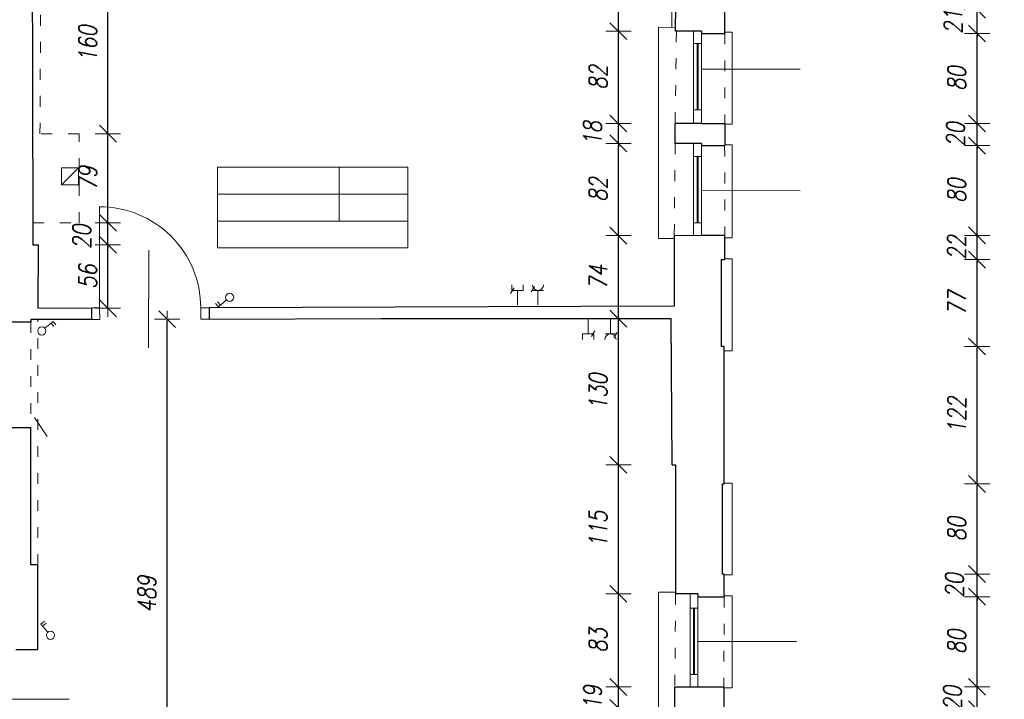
# Model space of a CAD drawing. Header units: millimetres. Extents: x -60479 to 14193, y -32440 to 949.
# Tile 66 of 68: x -7746 to 1006, y -9012 to -2967. Entities that reach past the tile are written whole.
import ezdxf

# ---------------------------------------------------------------- set-up
doc = ezdxf.new("R2010")
doc.units = ezdxf.units.MM
doc.header["$LTSCALE"] = 8
doc.linetypes.add('ACAD_ISO03W100', pattern=[30, 12, -18])
doc.layers.get('Defpoints').update_dxf_attribs({"lineweight": 0})
for name, color, linetype, lineweight in [('A_DIMEN', 7, 'Continuous', 0), ('BAM_OPISY POWIERZCHNI', 40, 'Continuous', 0), ('instalacje', 6, 'Continuous', 0), ('parter_dzwi i okna', 3, 'Continuous', 0), ('parter_parapet', 6, 'Continuous', 0), ('parter_podciąg', 2, 'ACAD_ISO03W100', 0), ('parter_rzut', 7, 'Continuous', 30), ('parter_widok', 4, 'Continuous', 0), ('RZUT_wymiarowanie', 2, 'Continuous', 0), ('wymiarowanie', 4, 'Continuous', 0)]:
    doc.layers.add(name, color=color, linetype=linetype, lineweight=lineweight)
doc.styles.add('ROMANS1', font='romans.shx', dxfattribs={"width": 0.8, "oblique": 10})
doc.dimstyles.new('NARCH100', dxfattribs={"dimscale": 100, "dimtxt": 1.6, "dimasz": 0.15, "dimexe": 0, "dimexo": 0, "dimgap": 1, "dimtad": 1, "dimdec": 0, "dimlfac": 0.1, "dimrnd": 1, "dimdsep": 46, "dimtxsty": 'ROMANS1', "dimblk": 'wym', "dimcen": -1.5, "dimse1": 1, "dimse2": 1, "dimclrd": 4, "dimclre": 4, "dimclrt": 3, "dimadec": 0, "dimazin": 0, "dimtfac": 0.04, "dimtdec": 0, "dimtmove": 2, "dimatfit": 3, "dimldrblk": 'wym', "dimfxl": 0, "dimtolj": 1, "dimarcsym": 0})

# ---------------------------------------------------------------- blocks, each defined once
blk = doc.blocks.new('wym')
at = {"layer": 'A_DIMEN', "color": 4, "ltscale": 100}
for p, q in [((0, -7.5), (0, 7.5)), ((-5, -5), (5, 5)), ((-5, 0), (5, 0))]:
    blk.add_line(p, q, dxfattribs=at)
blk = doc.blocks.new('*D57')
at = {"layer": 'Defpoints', "color": 0, "transparency": 16777216}
for p in [(-1487.1, -8901.3), (763, -8901.3), (-1487.1, -9101.1)]:
    blk.add_point(p, dxfattribs=at)
at = {"layer": 'RZUT_wymiarowanie', "color": 4, "lineweight": -2, "transparency": 16777216}
for p, q in [((763, -8886.3), (763, -8871.3)), ((763, -9101.1), (763, -8901.3)), ((763, -9116.1), (763, -9131.1))]:
    blk.add_line(p, q, dxfattribs=at)
at = {"layer": 'RZUT_wymiarowanie', "color": 4, "lineweight": -2, "transparency": 16777216, "xscale": 15, "yscale": 15, "zscale": 15}
for p, rotation in [((763, -8901.3), 270), ((763, -9101.1), 90)]:
    blk.add_blockref('wym', p, dxfattribs=dict(at, rotation=rotation))
at = {"layer": 'RZUT_wymiarowanie', "color": 3, "transparency": 16777216, "insert": (545.1, -9001.2), "char_height": 160, "attachment_point": 5, "rotation": 90, "style": 'ROMANS1'}
blk.add_mtext('\\A1;20', dxfattribs=at)
blk = doc.blocks.new('*D58')
at = {"layer": 'Defpoints', "color": 0, "transparency": 16777216}
for p in [(-1484.3, -8099.7), (763, -8099.7), (-1487.1, -8901.3)]:
    blk.add_point(p, dxfattribs=at)
at = {"layer": 'RZUT_wymiarowanie', "color": 4, "lineweight": -2, "transparency": 16777216}
blk.add_line((763, -8886.3), (763, -8114.7), dxfattribs=at)
at = {"layer": 'RZUT_wymiarowanie', "color": 4, "lineweight": -2, "transparency": 16777216, "xscale": 15, "yscale": 15, "zscale": 15}
for p, rotation in [((763, -8099.7), 90), ((763, -8901.3), 270)]:
    blk.add_blockref('wym', p, dxfattribs=dict(at, rotation=rotation))
at = {"layer": 'RZUT_wymiarowanie', "color": 3, "transparency": 16777216, "insert": (583, -8500.5), "char_height": 160, "attachment_point": 5, "rotation": 90, "style": 'ROMANS1'}
blk.add_mtext('\\A1;80', dxfattribs=at)
blk = doc.blocks.new('*D59')
at = {"layer": 'Defpoints', "color": 0, "transparency": 16777216}
for p in [(-1484.3, -7898), (763, -7898), (-1484.3, -8099.7)]:
    blk.add_point(p, dxfattribs=at)
at = {"layer": 'RZUT_wymiarowanie', "color": 4, "lineweight": -2, "transparency": 16777216}
for p, q in [((763, -7883), (763, -7868)), ((763, -8099.7), (763, -7898)), ((763, -8114.7), (763, -8129.7))]:
    blk.add_line(p, q, dxfattribs=at)
at = {"layer": 'RZUT_wymiarowanie', "color": 4, "lineweight": -2, "transparency": 16777216, "xscale": 15, "yscale": 15, "zscale": 15}
for p, rotation in [((763, -7898), 270), ((763, -8099.7), 90)]:
    blk.add_blockref('wym', p, dxfattribs=dict(at, rotation=rotation))
at = {"layer": 'RZUT_wymiarowanie', "color": 3, "transparency": 16777216, "insert": (562.4, -7998.9), "char_height": 160, "attachment_point": 5, "rotation": 90, "style": 'ROMANS1'}
blk.add_mtext('\\A1;20', dxfattribs=at)
blk = doc.blocks.new('*D60')
at = {"layer": 'Defpoints', "color": 0, "transparency": 16777216}
for p in [(-1485.4, -7096.7), (763, -7096.7), (-1484.3, -7898)]:
    blk.add_point(p, dxfattribs=at)
at = {"layer": 'RZUT_wymiarowanie', "color": 4, "lineweight": -2, "transparency": 16777216}
blk.add_line((763, -7883), (763, -7111.7), dxfattribs=at)
at = {"layer": 'RZUT_wymiarowanie', "color": 4, "lineweight": -2, "transparency": 16777216, "xscale": 15, "yscale": 15, "zscale": 15}
for p, rotation in [((763, -7096.7), 90), ((763, -7898), 270)]:
    blk.add_blockref('wym', p, dxfattribs=dict(at, rotation=rotation))
at = {"layer": 'RZUT_wymiarowanie', "color": 3, "transparency": 16777216, "insert": (583, -7497.4), "char_height": 160, "attachment_point": 5, "rotation": 90, "style": 'ROMANS1'}
blk.add_mtext('\\A1;80', dxfattribs=at)
blk = doc.blocks.new('*D61')
at = {"layer": 'Defpoints', "color": 0, "transparency": 16777216}
for p in [(-1496.4, -5873.7), (763, -5873.7), (-1485.4, -7096.7)]:
    blk.add_point(p, dxfattribs=at)
at = {"layer": 'RZUT_wymiarowanie', "color": 4, "lineweight": -2, "transparency": 16777216}
blk.add_line((763, -7081.7), (763, -5888.7), dxfattribs=at)
at = {"layer": 'RZUT_wymiarowanie', "color": 4, "lineweight": -2, "transparency": 16777216, "xscale": 15, "yscale": 15, "zscale": 15}
for p, rotation in [((763, -5873.7), 90), ((763, -7096.7), 270)]:
    blk.add_blockref('wym', p, dxfattribs=dict(at, rotation=rotation))
at = {"layer": 'RZUT_wymiarowanie', "color": 3, "transparency": 16777216, "insert": (583, -6485.2), "char_height": 160, "attachment_point": 5, "rotation": 90, "style": 'ROMANS1'}
blk.add_mtext('\\A1;122', dxfattribs=at)
blk = doc.blocks.new('*D62')
at = {"layer": 'Defpoints', "color": 0, "transparency": 16777216}
for p in [(-1478, -5101.3), (763, -5101.3), (-1496.4, -5873.7)]:
    blk.add_point(p, dxfattribs=at)
at = {"layer": 'RZUT_wymiarowanie', "color": 4, "lineweight": -2, "transparency": 16777216}
blk.add_line((763, -5858.7), (763, -5116.3), dxfattribs=at)
at = {"layer": 'RZUT_wymiarowanie', "color": 4, "lineweight": -2, "transparency": 16777216, "xscale": 15, "yscale": 15, "zscale": 15}
for p, rotation in [((763, -5101.3), 90), ((763, -5873.7), 270)]:
    blk.add_blockref('wym', p, dxfattribs=dict(at, rotation=rotation))
at = {"layer": 'RZUT_wymiarowanie', "color": 3, "transparency": 16777216, "insert": (583, -5487.5), "char_height": 160, "attachment_point": 5, "rotation": 90, "style": 'ROMANS1'}
blk.add_mtext('\\A1;77', dxfattribs=at)
blk = doc.blocks.new('*D63')
at = {"layer": 'Defpoints', "color": 0, "transparency": 16777216}
for p in [(-1478, -4886.3), (763, -4886.3), (-1478, -5101.3)]:
    blk.add_point(p, dxfattribs=at)
at = {"layer": 'RZUT_wymiarowanie', "color": 4, "lineweight": -2, "transparency": 16777216}
for p, q in [((763, -4871.3), (763, -4856.3)), ((763, -5101.3), (763, -4886.3)), ((763, -5116.3), (763, -5131.3))]:
    blk.add_line(p, q, dxfattribs=at)
at = {"layer": 'RZUT_wymiarowanie', "color": 4, "lineweight": -2, "transparency": 16777216, "xscale": 15, "yscale": 15, "zscale": 15}
for p, rotation in [((763, -4886.3), 270), ((763, -5101.3), 90)]:
    blk.add_blockref('wym', p, dxfattribs=dict(at, rotation=rotation))
at = {"layer": 'RZUT_wymiarowanie', "color": 3, "transparency": 16777216, "insert": (580.8, -4993.8), "char_height": 160, "attachment_point": 5, "rotation": 90, "style": 'ROMANS1'}
blk.add_mtext('\\A1;22', dxfattribs=at)
blk = doc.blocks.new('*D64')
at = {"layer": 'Defpoints', "color": 0, "transparency": 16777216}
for p in [(-1480.1, -4087.4), (763, -4087.4), (-1478, -4886.3)]:
    blk.add_point(p, dxfattribs=at)
at = {"layer": 'RZUT_wymiarowanie', "color": 4, "lineweight": -2, "transparency": 16777216}
blk.add_line((763, -4871.3), (763, -4102.4), dxfattribs=at)
at = {"layer": 'RZUT_wymiarowanie', "color": 4, "lineweight": -2, "transparency": 16777216, "xscale": 15, "yscale": 15, "zscale": 15}
for p, rotation in [((763, -4087.4), 90), ((763, -4886.3), 270)]:
    blk.add_blockref('wym', p, dxfattribs=dict(at, rotation=rotation))
at = {"layer": 'RZUT_wymiarowanie', "color": 3, "transparency": 16777216, "insert": (583, -4486.9), "char_height": 160, "attachment_point": 5, "rotation": 90, "style": 'ROMANS1'}
blk.add_mtext('\\A1;80', dxfattribs=at)
blk = doc.blocks.new('*D65')
at = {"layer": 'Defpoints', "color": 0, "transparency": 16777216}
for p in [(-1479.9, -3890.3), (763, -3890.3), (-1480.1, -4087.4)]:
    blk.add_point(p, dxfattribs=at)
at = {"layer": 'RZUT_wymiarowanie', "color": 4, "lineweight": -2, "transparency": 16777216}
for p, q in [((763, -3875.3), (763, -3860.3)), ((763, -4087.4), (763, -3890.3)), ((763, -4102.4), (763, -4117.4))]:
    blk.add_line(p, q, dxfattribs=at)
at = {"layer": 'RZUT_wymiarowanie', "color": 4, "lineweight": -2, "transparency": 16777216, "xscale": 15, "yscale": 15, "zscale": 15}
for p, rotation in [((763, -3890.3), 270), ((763, -4087.4), 90)]:
    blk.add_blockref('wym', p, dxfattribs=dict(at, rotation=rotation))
at = {"layer": 'RZUT_wymiarowanie', "color": 3, "transparency": 16777216, "insert": (572.1, -3988.8), "char_height": 160, "attachment_point": 5, "rotation": 90, "style": 'ROMANS1'}
blk.add_mtext('\\A1;20', dxfattribs=at)
blk = doc.blocks.new('*D66')
at = {"layer": 'Defpoints', "color": 0, "transparency": 16777216}
for p in [(-1478.9, -3090.6), (763, -3090.6), (-1479.9, -3890.3)]:
    blk.add_point(p, dxfattribs=at)
at = {"layer": 'RZUT_wymiarowanie', "color": 4, "lineweight": -2, "transparency": 16777216}
blk.add_line((763, -3875.3), (763, -3105.6), dxfattribs=at)
at = {"layer": 'RZUT_wymiarowanie', "color": 4, "lineweight": -2, "transparency": 16777216, "xscale": 15, "yscale": 15, "zscale": 15}
for p, rotation in [((763, -3090.6), 90), ((763, -3890.3), 270)]:
    blk.add_blockref('wym', p, dxfattribs=dict(at, rotation=rotation))
at = {"layer": 'RZUT_wymiarowanie', "color": 3, "transparency": 16777216, "insert": (583, -3490.4), "char_height": 160, "attachment_point": 5, "rotation": 90, "style": 'ROMANS1'}
blk.add_mtext('\\A1;80', dxfattribs=at)
blk = doc.blocks.new('*D67')
at = {"layer": 'Defpoints', "color": 0, "transparency": 16777216}
for p in [(-1492.1, -2879.2), (763, -2879.2), (-1478.9, -3090.6)]:
    blk.add_point(p, dxfattribs=at)
at = {"layer": 'RZUT_wymiarowanie', "color": 4, "lineweight": -2, "transparency": 16777216}
for p, q in [((763, -2864.2), (763, -2849.2)), ((763, -3090.6), (763, -2879.2)), ((763, -3105.6), (763, -3120.6))]:
    blk.add_line(p, q, dxfattribs=at)
at = {"layer": 'RZUT_wymiarowanie', "color": 4, "lineweight": -2, "transparency": 16777216, "xscale": 15, "yscale": 15, "zscale": 15}
for p, rotation in [((763, -2879.2), 270), ((763, -3090.6), 90)]:
    blk.add_blockref('wym', p, dxfattribs=dict(at, rotation=rotation))
at = {"layer": 'RZUT_wymiarowanie', "color": 3, "transparency": 16777216, "insert": (550.4, -2984.9), "char_height": 160, "attachment_point": 5, "rotation": 90, "style": 'ROMANS1'}
blk.add_mtext('\\A1;21', dxfattribs=at)
blk = doc.blocks.new('*D70')
at = {"layer": 'Defpoints', "color": 0, "transparency": 16777216}
for p in [(-1456.7, -1693.8), (1246.5, -1693.8), (-1527.9, -26294.4)]:
    blk.add_point(p, dxfattribs=at)
at = {"layer": 'RZUT_wymiarowanie', "color": 4, "lineweight": -2, "transparency": 16777216}
blk.add_line((1246.5, -26279.4), (1246.5, -1708.8), dxfattribs=at)
at = {"layer": 'RZUT_wymiarowanie', "color": 4, "lineweight": -2, "transparency": 16777216, "xscale": 15, "yscale": 15, "zscale": 15}
for p, rotation in [((1246.5, -1693.8), 90), ((1246.5, -26294.4), 270)]:
    blk.add_blockref('wym', p, dxfattribs=dict(at, rotation=rotation))
at = {"layer": 'RZUT_wymiarowanie', "color": 3, "transparency": 16777216, "insert": (1066.5, -13994.1), "char_height": 160, "attachment_point": 5, "rotation": 90, "style": 'ROMANS1'}
blk.add_mtext('\\A1;2460', dxfattribs=at)
blk = doc.blocks.new('*D731')
at = {"layer": 'Defpoints', "color": 0, "transparency": 16777216}
for p in [(-2424.7, -8902), (-1788.1, -8902), (-1788.1, -9088.5)]:
    blk.add_point(p, dxfattribs=at)
at = {"layer": 'instalacje', "color": 4, "lineweight": -2, "transparency": 16777216}
for p, q in [((-2424.7, -8887), (-2424.7, -8872)), ((-2424.7, -9088.5), (-2424.7, -8902)), ((-2424.7, -9103.5), (-2424.7, -9118.5))]:
    blk.add_line(p, q, dxfattribs=at)
at = {"layer": 'instalacje', "color": 4, "lineweight": -2, "transparency": 16777216, "xscale": 15, "yscale": 15, "zscale": 15}
for p, rotation in [((-2424.7, -8902), 270), ((-2424.7, -9088.5), 90)]:
    blk.add_blockref('wym', p, dxfattribs=dict(at, rotation=rotation))
at = {"layer": 'instalacje', "color": 3, "transparency": 16777216, "insert": (-2654.7, -8995.3), "char_height": 160, "attachment_point": 5, "rotation": 90, "style": 'ROMANS1'}
blk.add_mtext('\\A1;19', dxfattribs=at)
blk = doc.blocks.new('*D732')
at = {"layer": 'Defpoints', "color": 0, "transparency": 16777216}
for p in [(-2424.7, -8073.7), (-1788.1, -8073.7), (-1788.1, -8902)]:
    blk.add_point(p, dxfattribs=at)
at = {"layer": 'instalacje', "color": 4, "lineweight": -2, "transparency": 16777216}
blk.add_line((-2424.7, -8887), (-2424.7, -8088.7), dxfattribs=at)
at = {"layer": 'instalacje', "color": 4, "lineweight": -2, "transparency": 16777216, "xscale": 15, "yscale": 15, "zscale": 15}
for p, rotation in [((-2424.7, -8073.7), 90), ((-2424.7, -8902), 270)]:
    blk.add_blockref('wym', p, dxfattribs=dict(at, rotation=rotation))
at = {"layer": 'instalacje', "color": 3, "transparency": 16777216, "insert": (-2604.7, -8487.9), "char_height": 160, "attachment_point": 5, "rotation": 90, "style": 'ROMANS1'}
blk.add_mtext('\\A1;83', dxfattribs=at)
blk = doc.blocks.new('*D733')
at = {"layer": 'Defpoints', "color": 0, "transparency": 16777216}
for p in [(-2424.7, -6926.8), (-1948, -6926.8), (-1788.1, -8073.7)]:
    blk.add_point(p, dxfattribs=at)
at = {"layer": 'instalacje', "color": 4, "lineweight": -2, "transparency": 16777216}
blk.add_line((-2424.7, -8058.7), (-2424.7, -6941.8), dxfattribs=at)
at = {"layer": 'instalacje', "color": 4, "lineweight": -2, "transparency": 16777216, "xscale": 15, "yscale": 15, "zscale": 15}
for p, rotation in [((-2424.7, -6926.8), 90), ((-2424.7, -8073.7), 270)]:
    blk.add_blockref('wym', p, dxfattribs=dict(at, rotation=rotation))
at = {"layer": 'instalacje', "color": 3, "transparency": 16777216, "insert": (-2604.7, -7500.3), "char_height": 160, "attachment_point": 5, "rotation": 90, "style": 'ROMANS1'}
blk.add_mtext('\\A1;115', dxfattribs=at)
blk = doc.blocks.new('*D734')
at = {"layer": 'Defpoints', "color": 0, "transparency": 16777216}
for p in [(-2424.7, -5626.4), (-1956.3, -5626.4), (-1948, -6926.8)]:
    blk.add_point(p, dxfattribs=at)
at = {"layer": 'instalacje', "color": 4, "lineweight": -2, "transparency": 16777216}
blk.add_line((-2424.7, -6911.8), (-2424.7, -5641.4), dxfattribs=at)
at = {"layer": 'instalacje', "color": 4, "lineweight": -2, "transparency": 16777216, "xscale": 15, "yscale": 15, "zscale": 15}
for p, rotation in [((-2424.7, -5626.4), 90), ((-2424.7, -6926.8), 270)]:
    blk.add_blockref('wym', p, dxfattribs=dict(at, rotation=rotation))
at = {"layer": 'instalacje', "color": 3, "transparency": 16777216, "insert": (-2604.7, -6276.6), "char_height": 160, "attachment_point": 5, "rotation": 90, "style": 'ROMANS1'}
blk.add_mtext('\\A1;130', dxfattribs=at)
blk = doc.blocks.new('*D735')
at = {"layer": 'Defpoints', "color": 0, "transparency": 16777216}
for p in [(-2424.7, -4888.3), (-1755.7, -4888.3), (-1956.3, -5626.4)]:
    blk.add_point(p, dxfattribs=at)
at = {"layer": 'instalacje', "color": 4, "lineweight": -2, "transparency": 16777216}
blk.add_line((-2424.7, -5611.4), (-2424.7, -4903.3), dxfattribs=at)
at = {"layer": 'instalacje', "color": 4, "lineweight": -2, "transparency": 16777216, "xscale": 15, "yscale": 15, "zscale": 15}
for p, rotation in [((-2424.7, -4888.3), 90), ((-2424.7, -5626.4), 270)]:
    blk.add_blockref('wym', p, dxfattribs=dict(at, rotation=rotation))
at = {"layer": 'instalacje', "color": 3, "transparency": 16777216, "insert": (-2604.7, -5257.4), "char_height": 160, "attachment_point": 5, "rotation": 90, "style": 'ROMANS1'}
blk.add_mtext('\\A1;74', dxfattribs=at)
blk = doc.blocks.new('*D736')
at = {"layer": 'Defpoints', "color": 0, "transparency": 16777216}
for p in [(-2424.7, -4067.4), (-1755.7, -4067.4), (-1755.7, -4888.3)]:
    blk.add_point(p, dxfattribs=at)
at = {"layer": 'instalacje', "color": 4, "lineweight": -2, "transparency": 16777216}
blk.add_line((-2424.7, -4873.3), (-2424.7, -4082.4), dxfattribs=at)
at = {"layer": 'instalacje', "color": 4, "lineweight": -2, "transparency": 16777216, "xscale": 15, "yscale": 15, "zscale": 15}
for p, rotation in [((-2424.7, -4067.4), 90), ((-2424.7, -4888.3), 270)]:
    blk.add_blockref('wym', p, dxfattribs=dict(at, rotation=rotation))
at = {"layer": 'instalacje', "color": 3, "transparency": 16777216, "insert": (-2604.7, -4477.8), "char_height": 160, "attachment_point": 5, "rotation": 90, "style": 'ROMANS1'}
blk.add_mtext('\\A1;82', dxfattribs=at)
blk = doc.blocks.new('*D737')
at = {"layer": 'Defpoints', "color": 0, "transparency": 16777216}
for p in [(-2424.7, -3890.3), (-1755.7, -3890.3), (-1755.7, -4067.4)]:
    blk.add_point(p, dxfattribs=at)
at = {"layer": 'instalacje', "color": 4, "lineweight": -2, "transparency": 16777216}
for p, q in [((-2424.7, -3875.3), (-2424.7, -3860.3)), ((-2424.7, -4067.4), (-2424.7, -3890.3)), ((-2424.7, -4082.4), (-2424.7, -4097.4))]:
    blk.add_line(p, q, dxfattribs=at)
at = {"layer": 'instalacje', "color": 4, "lineweight": -2, "transparency": 16777216, "xscale": 15, "yscale": 15, "zscale": 15}
for p, rotation in [((-2424.7, -3890.3), 270), ((-2424.7, -4067.4), 90)]:
    blk.add_blockref('wym', p, dxfattribs=dict(at, rotation=rotation))
at = {"layer": 'instalacje', "color": 3, "transparency": 16777216, "insert": (-2654.7, -3978.8), "char_height": 160, "attachment_point": 5, "rotation": 90, "style": 'ROMANS1'}
blk.add_mtext('\\A1;18', dxfattribs=at)
blk = doc.blocks.new('*D738')
at = {"layer": 'Defpoints', "color": 0, "transparency": 16777216}
for p in [(-2424.7, -3070.2), (-1755.7, -3070.2), (-1755.7, -3890.3)]:
    blk.add_point(p, dxfattribs=at)
at = {"layer": 'instalacje', "color": 4, "lineweight": -2, "transparency": 16777216}
blk.add_line((-2424.7, -3875.3), (-2424.7, -3085.2), dxfattribs=at)
at = {"layer": 'instalacje', "color": 4, "lineweight": -2, "transparency": 16777216, "xscale": 15, "yscale": 15, "zscale": 15}
for p, rotation in [((-2424.7, -3070.2), 90), ((-2424.7, -3890.3), 270)]:
    blk.add_blockref('wym', p, dxfattribs=dict(at, rotation=rotation))
at = {"layer": 'instalacje', "color": 3, "transparency": 16777216, "insert": (-2604.7, -3480.3), "char_height": 160, "attachment_point": 5, "rotation": 90, "style": 'ROMANS1'}
blk.add_mtext('\\A1;82', dxfattribs=at)
blk = doc.blocks.new('*D739')
at = {"layer": 'Defpoints', "color": 0, "transparency": 16777216}
for p in [(-2424.7, -2198.3), (-1948.1, -2198.3), (-1755.7, -3070.2)]:
    blk.add_point(p, dxfattribs=at)
at = {"layer": 'instalacje', "color": 4, "lineweight": -2, "transparency": 16777216}
blk.add_line((-2424.7, -3055.2), (-2424.7, -2213.3), dxfattribs=at)
at = {"layer": 'instalacje', "color": 4, "lineweight": -2, "transparency": 16777216, "xscale": 15, "yscale": 15, "zscale": 15}
for p, rotation in [((-2424.7, -2198.3), 90), ((-2424.7, -3070.2), 270)]:
    blk.add_blockref('wym', p, dxfattribs=dict(at, rotation=rotation))
at = {"layer": 'instalacje', "color": 3, "transparency": 16777216, "insert": (-2604.7, -2634.3), "char_height": 160, "attachment_point": 5, "rotation": 90, "style": 'ROMANS1'}
blk.add_mtext('\\A1;87', dxfattribs=at)
blk = doc.blocks.new('*D792')
at = {"layer": 'Defpoints', "color": 0, "transparency": 16777216}
for p in [(-6435.7, -5630.6), (-6061.1, -5630.6), (-6139, -10522.4)]:
    blk.add_point(p, dxfattribs=at)
at = {"layer": 'instalacje', "color": 4, "lineweight": -2, "transparency": 16777216}
blk.add_line((-6435.7, -10507.4), (-6435.7, -5645.6), dxfattribs=at)
at = {"layer": 'instalacje', "color": 4, "lineweight": -2, "transparency": 16777216, "xscale": 15, "yscale": 15, "zscale": 15}
for p, rotation in [((-6435.7, -5630.6), 90), ((-6435.7, -10522.4), 270)]:
    blk.add_blockref('wym', p, dxfattribs=dict(at, rotation=rotation))
at = {"layer": 'instalacje', "color": 3, "transparency": 16777216, "insert": (-6615.7, -8076.5), "char_height": 160, "attachment_point": 5, "rotation": 90, "style": 'ROMANS1'}
blk.add_mtext('\\A1;489', dxfattribs=at)
blk = doc.blocks.new('*D793')
at = {"layer": 'Defpoints', "color": 0, "transparency": 16777216}
for p in [(-7581.7, -4970.4), (-6961.3, -4970.4), (-7586, -5534.4)]:
    blk.add_point(p, dxfattribs=at)
at = {"layer": 'instalacje', "color": 4, "lineweight": -2, "transparency": 16777216}
blk.add_line((-6961.3, -5519.4), (-6961.3, -4985.4), dxfattribs=at)
at = {"layer": 'instalacje', "color": 4, "lineweight": -2, "transparency": 16777216, "xscale": 15, "yscale": 15, "zscale": 15}
for p, rotation in [((-6961.3, -4970.4), 90), ((-6961.3, -5534.4), 270)]:
    blk.add_blockref('wym', p, dxfattribs=dict(at, rotation=rotation))
at = {"layer": 'instalacje', "color": 3, "transparency": 16777216, "insert": (-7141.3, -5252.4), "char_height": 160, "attachment_point": 5, "rotation": 90, "style": 'ROMANS1'}
blk.add_mtext('\\A1;56', dxfattribs=at)
blk = doc.blocks.new('*D794')
at = {"layer": 'Defpoints', "color": 0, "transparency": 16777216}
for p in [(-7628.3, -4774.2), (-6961.3, -4774.2), (-7581.7, -4970.4)]:
    blk.add_point(p, dxfattribs=at)
at = {"layer": 'instalacje', "color": 4, "lineweight": -2, "transparency": 16777216}
for p, q in [((-6961.3, -4759.2), (-6961.3, -4744.2)), ((-6961.3, -4970.4), (-6961.3, -4774.2)), ((-6961.3, -4985.4), (-6961.3, -5000.4))]:
    blk.add_line(p, q, dxfattribs=at)
at = {"layer": 'instalacje', "color": 4, "lineweight": -2, "transparency": 16777216, "xscale": 15, "yscale": 15, "zscale": 15}
for p, rotation in [((-6961.3, -4774.2), 270), ((-6961.3, -4970.4), 90)]:
    blk.add_blockref('wym', p, dxfattribs=dict(at, rotation=rotation))
at = {"layer": 'instalacje', "color": 3, "transparency": 16777216, "insert": (-7194.7, -4898.4), "char_height": 160, "attachment_point": 5, "rotation": 90, "style": 'ROMANS1'}
blk.add_mtext('\\A1;20', dxfattribs=at)
blk = doc.blocks.new('*D795')
at = {"layer": 'Defpoints', "color": 0, "transparency": 16777216}
for p in [(-7565.9, -3981.6), (-6961.3, -3981.6), (-7628.3, -4774.2)]:
    blk.add_point(p, dxfattribs=at)
at = {"layer": 'instalacje', "color": 4, "lineweight": -2, "transparency": 16777216}
blk.add_line((-6961.3, -4759.2), (-6961.3, -3996.6), dxfattribs=at)
at = {"layer": 'instalacje', "color": 4, "lineweight": -2, "transparency": 16777216, "xscale": 15, "yscale": 15, "zscale": 15}
for p, rotation in [((-6961.3, -3981.6), 90), ((-6961.3, -4774.2), 270)]:
    blk.add_blockref('wym', p, dxfattribs=dict(at, rotation=rotation))
at = {"layer": 'instalacje', "color": 3, "transparency": 16777216, "insert": (-7141.3, -4377.9), "char_height": 160, "attachment_point": 5, "rotation": 90, "style": 'ROMANS1'}
blk.add_mtext('\\A1;79', dxfattribs=at)
blk = doc.blocks.new('*D796')
at = {"layer": 'Defpoints', "color": 0, "transparency": 16777216}
for p in [(-7558.3, -2380.4), (-6961.3, -2380.4), (-7565.9, -3981.6)]:
    blk.add_point(p, dxfattribs=at)
at = {"layer": 'instalacje', "color": 4, "lineweight": -2, "transparency": 16777216}
blk.add_line((-6961.3, -3966.6), (-6961.3, -2395.4), dxfattribs=at)
at = {"layer": 'instalacje', "color": 4, "lineweight": -2, "transparency": 16777216, "xscale": 15, "yscale": 15, "zscale": 15}
for p, rotation in [((-6961.3, -2380.4), 90), ((-6961.3, -3981.6), 270)]:
    blk.add_blockref('wym', p, dxfattribs=dict(at, rotation=rotation))
at = {"layer": 'instalacje', "color": 3, "transparency": 16777216, "insert": (-7141.3, -3181), "char_height": 160, "attachment_point": 5, "rotation": 90, "style": 'ROMANS1'}
blk.add_mtext('\\A1;160', dxfattribs=at)

msp = doc.modelspace()

# ---------------------------------------------------------------- linework, layer by layer
at = {"layer": 'BAM_OPISY POWIERZCHNI'}
msp.add_line((-4906.1, -4278.1), (-4906.1, -4758.1), dxfattribs=at)
for points in [[(-5988.2, -4278.1), (-5988.2, -4758.1), (-4297.6, -4758.1), (-4297.6, -4278.1)], [(-5988.2, -4278.1), (-4297.6, -4278.1)], [(-4297.6, -4518.1), (-5988.2, -4518.1)], [(-5988.2, -4758.1), (-5988.2, -4998.1), (-4297.6, -4998.1), (-4297.6, -4758.1)]]:
    msp.add_lwpolyline(points, dxfattribs=at)
at = {"layer": 'instalacje'}
for p, q in [((-5980.2, -5521.5), (-6005.5, -5491.3)), ((-5962.1, -5506.3), (-5987.4, -5476.1)), ((-5907.5, -5460.6), (-5980.2, -5521.5)), ((-7521.8, -5712.2), (-7449.1, -5651.3)), ((-7467.2, -5666.5), (-7441.9, -5696.7)), ((-7449.1, -5651.3), (-7423.8, -5681.5)), ((-7557.1, -8342.8), (-7526.9, -8317.5)), ((-7496.2, -8415.5), (-7557.1, -8342.8)), ((-7541.9, -8360.9), (-7511.7, -8335.6))]:
    msp.add_line(p, q, dxfattribs=at)
for points in [[(-7374.9, -4436.5), (-7224.4, -4286.1)], [(-3372.1, -5324.8), (-3372.1, -5375.1)], [(-3271.6, -5324.8), (-3271.6, -5375.1)], [(-3352.4, -5353.5), (-3382.3, -5403.2)], [(-3271.6, -5375.1), (-3372.1, -5375.1)], [(-3321.9, -5375.1), (-3321.9, -5503.1)], [(-3169.2, -5339.6), (-3199.1, -5389.3)], [(-3187.1, -5375.1), (-3091.2, -5375.1)], [(-3139.2, -5375.1), (-3139.2, -5503.1)], [(-2693.3, -5762.8), (-2693.3, -5634.8)], [(-2495.5, -5762.8), (-2495.5, -5634.8)], [(-2743.5, -5762.8), (-2643.1, -5762.8)], [(-2743.5, -5813.1), (-2743.5, -5762.8)], [(-2662.7, -5784.4), (-2632.8, -5734.7)], [(-2643.1, -5813.1), (-2643.1, -5762.8)], [(-2447.5, -5762.8), (-2543.5, -5762.8)], [(-2465.4, -5798.3), (-2435.6, -5748.6)]]:
    msp.add_lwpolyline(points, dxfattribs=at)
msp.add_lwpolyline([(-7374.9, -4436.5), (-7224.4, -4436.5), (-7224.4, -4286.1), (-7374.9, -4286.1)], close=True, dxfattribs=at)
for centre in [(-5880.1, -5437), (-7549.3, -5735.8), (-7472.6, -8442.9)]:
    msp.add_circle(centre, 36.2, dxfattribs=at)
for centre, start, end in [((-3139.2, -5324.8), 180, 0), ((-2495.5, -5813.1), 360, 180)]:
    msp.add_arc(centre, 50.2, start, end, dxfattribs=at)
at = {"layer": 'parter_dzwi i okna'}
for points in [[(-1755.7, -3070.2), (-1755.7, -3890.3)], [(-1685.8, -3084.4), (-1685.6, -3890.3)], [(-1755.7, -3180.8), (-1685.7, -3180.8)], [(-1725, -3180.8), (-1725, -3769.9)], [(-1715.5, -3180.8), (-1715.5, -3769.9)], [(-1755.7, -3769.9), (-1685.7, -3769.9)], [(-1755.7, -4067.4), (-1755.7, -4888.3)], [(-1686, -4087.2), (-1685.5, -4887.5)], [(-1755.7, -4185.8), (-1685.7, -4185.8)], [(-1725, -4185.8), (-1725, -4774.8)], [(-1715.5, -4185.8), (-1715.5, -4774.8)], [(-7035.4, -4631.2), (-7035.4, -5529.7)], [(-1755.7, -4774.8), (-1685.7, -4774.8)], [(-7107.5, -5530.3), (-7035.4, -5530.3)], [(-7035.4, -5529.7), (-7035.2, -5633.2)], [(-6061.4, -5529.4), (-6136.9, -5529.7)], [(-6136.9, -5529.7), (-6136.6, -5630.7)], [(-7107.5, -5633.2), (-7035.2, -5633.2)], [(-6136.6, -5630.7), (-6061.1, -5630.5)], [(-1788.1, -8073.7), (-1788.1, -8902)], [(-1718.1, -8093.7), (-1718, -8902)], [(-1788.1, -8202), (-1718.1, -8202)], [(-1757.4, -8202), (-1757.4, -8791)], [(-1747.8, -8202), (-1747.8, -8791)], [(-1788.1, -8791), (-1718.1, -8791)]]:
    msp.add_lwpolyline(points, dxfattribs=at)
msp.add_arc((-7035.4, -5529.7), 898.5, 359.99798, 90, dxfattribs=at)
at = {"layer": 'parter_parapet'}
for points in [[(-1927.8, -4914.9), (-2067, -4914.9), (-2067, -3035.3), (-1915.4, -3037.2)], [(-1478.9, -3077.8), (-1413.8, -3077.8), (-1413.8, -3895.9), (-1479.9, -3895.9)], [(-1479.9, -4081.8), (-1413.8, -4081.8), (-1413.8, -4907.7), (-1479.9, -4907.7)], [(-1478, -5095.2), (-1413.8, -5095.2), (-1413.8, -5913.3), (-1485.4, -5913.3)], [(-1485.4, -7088.4), (-1413.8, -7088.4), (-1413.8, -7906.5), (-1484.3, -7906.5)], [(-1918.6, -9961), (-2067, -9961), (-2067, -8058.7), (-1915.4, -8060.6)], [(-1484.3, -8090.6), (-1413.8, -8090.6), (-1413.8, -8908.7), (-1487.1, -8908.7)]]:
    msp.add_lwpolyline(points, dxfattribs=at)
at = {"layer": 'parter_podciąg'}
for points in [[(-7628.3, -4774.2), (-7218.5, -4774.2), (-7218.5, -3981.6), (-7565.9, -3981.6), (-7558.3, -2380.4)], [(-1909.3, -3070.2), (-1919.9, -3890.3)], [(-1478.9, -3090.6), (-1479.9, -3890.3)], [(-1919.9, -4067.4), (-1927.8, -4890.5)], [(-1480.1, -4087.4), (-1478, -4886.3)], [(-7646.8, -5657.8), (-7647.1, -6594)], [(-7585.5, -7815.9), (-7585.5, -5633.2)], [(-1915.6, -8073.7), (-1923.3, -8902)], [(-1484.3, -8099.8), (-1487.1, -8901.3)]]:
    msp.add_lwpolyline(points, dxfattribs=at)
at = {"layer": 'parter_rzut'}
for p, q in [((-1685.7, -3070.2), (-1902.8, -3070.2)), ((-1919.9, -4067.4), (-1919.9, -3890.3)), ((-1685.7, -3890.3), (-1479.9, -3890.3)), ((-1479.9, -3890.3), (-1479.9, -4087.3)), ((-1685.7, -4067.4), (-1891, -4067.4)), ((-1718.1, -8073.7), (-1915.6, -8073.7)), ((-1923.3, -9088.5), (-1923.3, -8902)), ((-1923.3, -8902), (-1718, -8902)), ((-1718, -8902), (-1487.1, -8901.3)), ((-1487.1, -8901.3), (-1487.1, -9101.1))]:
    msp.add_line(p, q, dxfattribs=at)
for points in [[(-1478.9, -3090.6), (-1478.9, -2879.2), (-1505.2, -2879.2), (-1505.2, -2109.2), (-1456.7, -2109.2), (-1456.7, -1693.8), (-1903.8, -1693.8), (-1903.8, -1721.9), (-2660.2, -1731.5)], [(-1902.8, -3070.2), (-1915.7, -3070.2), (-1905.5, -2151.9), (-7558.3, -2125.7), (-7558.3, -2380.4), (-7634.4, -2380.4), (-7628.2, -4810), (-7628.2, -4970.4), (-7581.7, -4970.4), (-7586, -5534.4), (-7107.5, -5530.3)], [(-1685.7, -3070.2), (-1685.7, -3090.4), (-1478.9, -3090.6)], [(-1685.7, -3890.3), (-1919.9, -3890.3)], [(-1891, -4067.4), (-1919.9, -4067.4)], [(-1685.7, -4067.4), (-1686, -4087.2), (-1480.1, -4087.4)], [(-7646.8, -5633.2), (-7646.8, -5657.8), (-7922.3, -5657.8), (-7911.8, -4501.6)], [(-1683.7, -4887.4), (-1927.8, -4890.5), (-1927.8, -5514.5), (-6061.4, -5529.4)], [(-1484.3, -8099.7), (-1484.3, -7898), (-1500.2, -7898), (-1500.2, -7096.7), (-1485.4, -7096.7), (-1485.4, -5873.7), (-1507.3, -5873.7), (-1507.3, -5101.3), (-1478, -5101.3), (-1478, -4886.3), (-1683.7, -4887.4)], [(-7107.5, -5530.1), (-7107.5, -5633.2)], [(-6061.4, -5529.4), (-6061.1, -5630.6)], [(-7107.5, -5633.2), (-7646.8, -5633.2)], [(-6061.1, -5630.5), (-4531.2, -5626.4), (-1956.3, -5626.4)], [(-1948, -6926.8), (-1956.3, -5626.4)], [(-7917.6, -6594), (-7647.1, -6594)], [(-7585.5, -7815.9), (-7647.1, -7815.8), (-7647.1, -6594)], [(-1948, -6926.8), (-1915.6, -6926.8), (-1915.6, -8073.7)], [(-7586, -8570.3), (-7585.5, -7815.9)], [(-1718.1, -8073.7), (-1718.1, -8099.6), (-1484.3, -8099.8)], [(-7779.9, -8570.3), (-7586, -8570.3)]]:
    msp.add_lwpolyline(points, dxfattribs=at)
at = {"layer": 'parter_widok'}
msp.add_lwpolyline([(-1948.6, -3036.8), (-1948.1, -2198.3)], dxfattribs=at)
at = {"layer": 'RZUT_wymiarowanie'}
msp.add_line((-7501.1, -6675.7), (-7615.2, -6504.5), dxfattribs=at)
at = {"layer": 'wymiarowanie'}
for points in [[(-1685.7, -3407.1), (-810, -3408.1)], [(-1685.7, -4487.3), (-810, -4488.4)], [(-6600, -5884.8), (-6599.1, -5017.7)], [(-1718, -8497.9), (-842.3, -8498.9)], [(-8117.5, -9010.5), (-7306.9, -9011)]]:
    msp.add_lwpolyline(points, dxfattribs=at)

# ---------------------------------------------------------------- dimensions: what is measured, and where the dimension line sits
at = {"layer": 'instalacje'}
for base, p1, p2, picture, middle in [((-2424.7, -2198.3), (-1755.7, -3070.2), (-1948.1, -2198.3), '*D739', (-2604.7, -2634.3)), ((-6961.3, -2380.4), (-7565.9, -3981.6), (-7558.3, -2380.4), '*D796', (-7141.3, -3181)), ((-2424.7, -3070.2), (-1755.7, -3890.3), (-1755.7, -3070.2), '*D738', (-2604.7, -3480.3)), ((-2424.7, -3890.3), (-1755.7, -4067.4), (-1755.7, -3890.3), '*D737', (-2654.7, -3978.8)), ((-6961.3, -3981.6), (-7628.3, -4774.2), (-7565.9, -3981.6), '*D795', (-7141.3, -4377.9)), ((-2424.7, -4067.4), (-1755.7, -4888.3), (-1755.7, -4067.4), '*D736', (-2604.7, -4477.8)), ((-2424.7, -4888.3), (-1956.3, -5626.4), (-1755.7, -4888.3), '*D735', (-2604.7, -5257.4)), ((-6961.3, -4970.4), (-7586, -5534.4), (-7581.7, -4970.4), '*D793', (-7141.3, -5252.4)), ((-6435.7, -5630.6), (-6139, -10522.4), (-6061.1, -5630.6), '*D792', (-6615.7, -8076.5)), ((-2424.7, -5626.4), (-1948, -6926.8), (-1956.3, -5626.4), '*D734', (-2604.7, -6276.6)), ((-2424.7, -6926.8), (-1788.1, -8073.7), (-1948, -6926.8), '*D733', (-2604.7, -7500.3)), ((-2424.7, -8073.7), (-1788.1, -8902), (-1788.1, -8073.7), '*D732', (-2604.7, -8487.9)), ((-2424.7, -8902), (-1788.1, -9088.5), (-1788.1, -8902), '*D731', (-2654.7, -8995.3))]:
    dim = msp.add_linear_dim(base=base, p1=p1, p2=p2, angle=90, dimstyle='NARCH100', dxfattribs=at)
    dim.commit()
    dim.dimension.update_dxf_attribs({"geometry": picture, "text_midpoint": middle})
dim = msp.add_linear_dim(base=(-6961.3, -4774.2), p1=(-7581.7, -4970.4), p2=(-7628.3, -4774.2), angle=90, dimstyle='NARCH100', dxfattribs=at)
dim.commit()
dim.dimension.update_dxf_attribs({"geometry": '*D794', "text_midpoint": (-7194.7, -4898.4), "dimtype": 160})
at = {"layer": 'RZUT_wymiarowanie'}
for base, p1, p2, picture, middle in [((1246.5, -1693.8), (-1527.9, -26294.4), (-1456.7, -1693.8), '*D70', (1066.5, -13994.1)), ((763, -3090.6), (-1479.9, -3890.3), (-1478.9, -3090.6), '*D66', (583, -3490.4)), ((763, -4087.4), (-1478, -4886.3), (-1480.1, -4087.4), '*D64', (583, -4486.9)), ((763, -5101.3), (-1496.4, -5873.7), (-1478, -5101.3), '*D62', (583, -5487.5)), ((763, -5873.7), (-1485.4, -7096.7), (-1496.4, -5873.7), '*D61', (583, -6485.2)), ((763, -7096.7), (-1484.3, -7898), (-1485.4, -7096.7), '*D60', (583, -7497.4)), ((763, -8099.7), (-1487.1, -8901.3), (-1484.3, -8099.7), '*D58', (583, -8500.5))]:
    dim = msp.add_linear_dim(base=base, p1=p1, p2=p2, angle=90, dimstyle='NARCH100', dxfattribs=at)
    dim.commit()
    dim.dimension.update_dxf_attribs({"geometry": picture, "text_midpoint": middle})
for base, p1, p2, picture, middle in [((763, -2879.2), (-1478.9, -3090.6), (-1492.1, -2879.2), '*D67', (550.4, -2984.9)), ((763, -3890.3), (-1480.1, -4087.4), (-1479.9, -3890.3), '*D65', (572.1, -3988.8)), ((762.9723, -4886.3209), (-1478.0494, -5101.3217), (-1478.0494, -4886.3209), '*D63', (580.8362, -4993.8213)), ((763, -7898), (-1484.3, -8099.7), (-1484.3, -7898), '*D59', (562.4, -7998.9)), ((763, -8901.3), (-1487.1, -9101.1), (-1487.1, -8901.3), '*D57', (545.1, -9001.2))]:
    dim = msp.add_linear_dim(base=base, p1=p1, p2=p2, angle=90, dimstyle='NARCH100', dxfattribs=at)
    dim.commit()
    dim.dimension.update_dxf_attribs({"geometry": picture, "text_midpoint": middle, "dimtype": 160})

doc.saveas('drawing.dxf')
